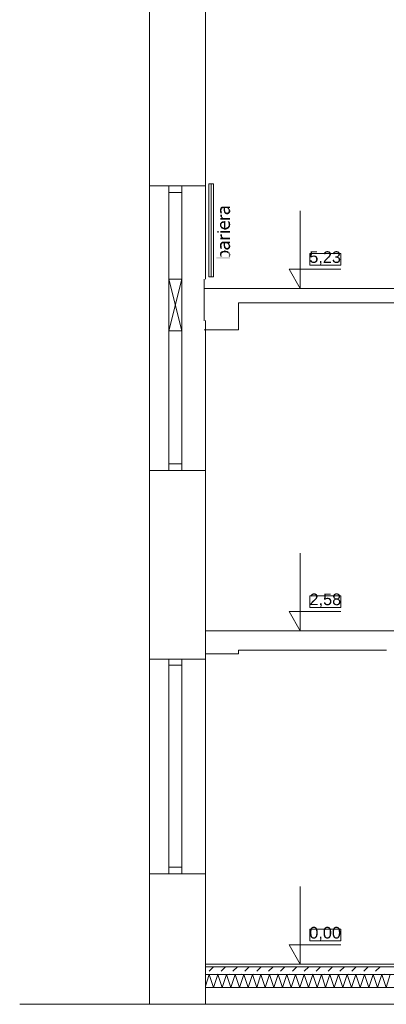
# Model space of a CAD drawing. Header units: millimetres. Extents: x 204754 to 499005, y -178579 to -103222.
# Tile 170 of 178: x 394268 to 397102, y -138877 to -131257. Entities that reach past the tile are written whole.
import ezdxf

# ---------------------------------------------------------------- set-up
doc = ezdxf.new("R2010")
doc.units = ezdxf.units.MM
doc.header["$MEASUREMENT"] = 0
doc.layers.get('0').update_dxf_attribs({"color": 252, "lineweight": 5})
for name, color, linetype, lineweight in [('Nowe_220-A Ściany', 252, 'Continuous', 5), ('Nowe_220-A Ściany_Nr_pióra__1', 252, 'Continuous', 5), ('Nowe_220-A Ściany_Nr_pióra__141', 252, 'Continuous', 5), ('Nowe_220-A Ściany_Nr_pióra__174', 252, 'Continuous', 5), ('Nowe_299-A Wymiary Opisy_Nr_pióra__7', 252, 'Continuous', 5), ('Nowe_820-G Rysunki Obrazki_Nr_pióra__1', 252, 'Continuous', 5), ('Nowe_820-G Rysunki Obrazki_Nr_pióra__3', 252, 'Continuous', 5)]:
    doc.layers.add(name, color=color, linetype=linetype, lineweight=lineweight)
doc.styles.add('GENERATED_STYLE_4', font='arial.ttf')

# ---------------------------------------------------------------- blocks, each defined once
blk = doc.blocks.new('podkład 20251118')
at = {"layer": 'Nowe_820-G Rysunki Obrazki_Nr_pióra__1', "linetype": 'Continuous', "lineweight": 5}
for points in [[(395816.7, -132734.9), (395816.7, -132747.6), (395819.9, -132747.6), (395819.9, -132757.1), (395832.6, -132757.1), (395832.6, -132750.7), (395829.4, -132750.7), (395829.4, -132738), (395826.2, -132734.9), (395826.2, -132706.3), (395823.1, -132709.4), (395823.1, -132712.6), (395819.9, -132712.6), (395819.9, -132719), (395816.7, -132722.1), (395816.7, -132731.7)], [(395826.2, -132706.3), (395826.2, -132731.7), (395829.4, -132728.5), (395829.4, -132722.1), (395832.6, -132719), (395835.8, -132715.8), (395845.3, -132715.8), (395845.3, -132738), (395848.5, -132741.2), (395848.5, -132750.7), (395851.6, -132750.7), (395851.6, -132753.9), (395854.8, -132715.8), (395873.9, -132715.8), (395877, -132719), (395880.2, -132722.1), (395880.2, -132725.3), (395883.4, -132728.5), (395883.4, -132760.3), (395886.6, -132715.8), (395892.9, -132715.8), (395892.9, -132703.1), (395832.6, -132703.1), (395829.4, -132706.3)], [(395854.8, -132715.8), (395851.6, -132753.9), (395854.8, -132757.1), (395858, -132760.3), (395864.3, -132760.3), (395864.3, -132763.4), (395877, -132763.4), (395877, -132760.3), (395883.4, -132760.3), (395883.4, -132741.2), (395880.2, -132744.4), (395880.2, -132747.6), (395877, -132747.6), (395873.9, -132750.7), (395864.3, -132750.7), (395864.3, -132747.6), (395861.2, -132747.6), (395861.2, -132744.4), (395858, -132744.4), (395858, -132738), (395854.8, -132734.9)], [(395883.4, -132760.3), (395886.6, -132757.1), (395889.8, -132757.1), (395889.8, -132753.9), (395892.9, -132750.7), (395892.9, -132744.4), (395896.1, -132744.4), (395896.1, -132734.9), (395892.9, -132731.7), (395892.9, -132725.3), (395889.8, -132725.3), (395889.8, -132722.1), (395886.6, -132719), (395886.6, -132715.8)], [(395816.7, -132846), (395816.7, -132855.5), (395819.9, -132858.7), (395819.9, -132861.9), (395823.1, -132865.1), (395823.1, -132868.3), (395826.2, -132868.3), (395826.2, -132871.4), (395829.4, -132871.4), (395829.4, -132874.6), (395835.8, -132874.6), (395835.8, -132877.8), (395845.3, -132877.8), (395848.5, -132881), (395864.3, -132881), (395867.5, -132877.8), (395873.9, -132877.8), (395877, -132874.6), (395880.2, -132874.6), (395883.4, -132871.4), (395883.4, -132852.4), (395880.2, -132855.5), (395877, -132858.7), (395877, -132861.9), (395873.9, -132861.9), (395873.9, -132865.1), (395864.3, -132865.1), (395864.3, -132868.3), (395858, -132868.3), (395858, -132814.3), (395851.6, -132814.3), (395848.5, -132817.4), (395848.5, -132868.3), (395845.3, -132868.3), (395842.1, -132865.1), (395835.8, -132865.1), (395835.8, -132861.9), (395832.6, -132861.9), (395829.4, -132858.7), (395829.4, -132855.5), (395826.2, -132852.4), (395826.2, -132823.8), (395823.1, -132823.8), (395823.1, -132827), (395819.9, -132830.1), (395819.9, -132833.3), (395816.7, -132833.3), (395816.7, -132842.8)], [(395819.9, -132769.8), (395819.9, -132782.5), (395823.1, -132782.5), (395823.1, -132785.7), (395826.2, -132788.8), (395829.4, -132792), (395832.6, -132773), (395832.6, -132766.6), (395819.9, -132766.6)], [(395819.9, -132792), (395819.9, -132804.7), (395892.9, -132804.7), (395892.9, -132792), (395838.9, -132792), (395838.9, -132788.8), (395835.8, -132788.8), (395835.8, -132785.7), (395832.6, -132782.5), (395832.6, -132773), (395829.4, -132792)], [(395826.2, -132823.8), (395826.2, -132839.7), (395829.4, -132836.5), (395829.4, -132833.3), (395832.6, -132833.3), (395832.6, -132830.1), (395842.1, -132830.1), (395845.3, -132827), (395848.5, -132827), (395848.5, -132817.4), (395832.6, -132817.4), (395832.6, -132820.6), (395829.4, -132820.6)], [(395873.9, -132817.4), (395877, -132820.6), (395877, -132823.8), (395880.2, -132823.8), (395880.2, -132830.1), (395883.4, -132833.3), (395883.4, -132871.4), (395886.6, -132868.3), (395889.8, -132865.1), (395889.8, -132861.9), (395892.9, -132858.7), (395892.9, -132849.2), (395896.1, -132846), (395896.1, -132839.7), (395892.9, -132836.5), (395892.9, -132827), (395889.8, -132823.8), (395889.8, -132817.4)], [(395807.2, -132906.4), (395807.2, -132893.7), (395794.5, -132893.7), (395794.5, -132906.4)], [(395892.9, -132906.4), (395892.9, -132893.7), (395819.9, -132893.7), (395819.9, -132906.4)], [(395819.9, -132922.2), (395819.9, -132935), (395823.1, -132935), (395823.1, -132938.1), (395826.2, -132941.3), (395829.4, -132944.5), (395832.6, -132925.4), (395832.6, -132919.1), (395819.9, -132919.1)], [(395819.9, -132944.5), (395819.9, -132957.2), (395892.9, -132957.2), (395892.9, -132944.5), (395838.9, -132944.5), (395838.9, -132941.3), (395835.8, -132941.3), (395835.8, -132938.1), (395832.6, -132935), (395832.6, -132925.4), (395829.4, -132944.5)], [(395816.7, -133008), (395816.7, -133020.7), (395819.9, -133020.7), (395819.9, -133030.2), (395832.6, -133030.2), (395832.6, -133023.9), (395829.4, -133023.9), (395829.4, -133011.2), (395826.2, -133008), (395826.2, -132979.4), (395823.1, -132982.6), (395823.1, -132985.8), (395819.9, -132985.8), (395819.9, -132992.1), (395816.7, -132995.3), (395816.7, -133004.8)], [(395826.2, -132979.4), (395826.2, -133004.8), (395829.4, -133001.6), (395829.4, -132995.3), (395832.6, -132992.1), (395835.8, -132988.9), (395845.3, -132988.9), (395845.3, -133011.2), (395848.5, -133014.4), (395848.5, -133023.9), (395851.6, -133023.9), (395851.6, -133027.1), (395854.8, -132988.9), (395873.9, -132988.9), (395877, -132992.1), (395880.2, -132995.3), (395880.2, -132998.5), (395883.4, -133001.6), (395883.4, -133033.4), (395886.6, -132988.9), (395892.9, -132988.9), (395892.9, -132976.2), (395832.6, -132976.2), (395829.4, -132979.4)], [(395829.4, -133049.3), (395826.2, -133052.5), (395829.4, -133074.7), (395829.4, -133068.3), (395832.6, -133065.2), (395832.6, -133062), (395835.8, -133062), (395838.9, -133058.8), (395870.7, -133058.8), (395873.9, -133062), (395877, -133062), (395877, -133065.2), (395880.2, -133065.2), (395880.2, -133068.3), (395883.4, -133068.3), (395883.4, -133052.5), (395880.2, -133052.5), (395877, -133049.3), (395873.9, -133046.1), (395861.2, -133046.1), (395858, -133042.9), (395851.6, -133042.9), (395848.5, -133046.1), (395835.8, -133046.1), (395832.6, -133049.3)], [(395854.8, -132988.9), (395851.6, -133027.1), (395854.8, -133030.2), (395858, -133033.4), (395864.3, -133033.4), (395864.3, -133036.6), (395877, -133036.6), (395877, -133033.4), (395883.4, -133033.4), (395883.4, -133014.4), (395880.2, -133017.5), (395880.2, -133020.7), (395877, -133020.7), (395873.9, -133023.9), (395864.3, -133023.9), (395864.3, -133020.7), (395861.2, -133020.7), (395861.2, -133017.5), (395858, -133017.5), (395858, -133011.2), (395854.8, -133008)], [(395883.4, -133033.4), (395886.6, -133030.2), (395889.8, -133030.2), (395889.8, -133027.1), (395892.9, -133023.9), (395892.9, -133017.5), (395896.1, -133017.5), (395896.1, -133008), (395892.9, -133004.8), (395892.9, -132998.5), (395889.8, -132998.5), (395889.8, -132995.3), (395886.6, -132992.1), (395886.6, -132988.9)], [(395788.1, -133093.8), (395788.1, -133106.5), (395892.9, -133106.5), (395892.9, -133093.8), (395889.8, -133093.8), (395886.6, -133055.6), (395883.4, -133052.5), (395883.4, -133087.4), (395880.2, -133090.6), (395880.2, -133093.8), (395835.8, -133093.8), (395835.8, -133090.6), (395832.6, -133090.6), (395832.6, -133087.4), (395829.4, -133084.2), (395829.4, -133074.7), (395826.2, -133052.5), (395826.2, -133093.8)], [(395816.7, -133071.5), (395816.7, -133081.1), (395819.9, -133084.2), (395819.9, -133087.4), (395823.1, -133090.6), (395823.1, -133093.8), (395826.2, -133093.8), (395826.2, -133052.5), (395823.1, -133055.6), (395819.9, -133055.6), (395819.9, -133062), (395816.7, -133065.2), (395816.7, -133068.3)], [(395886.6, -133055.6), (395889.8, -133093.8), (395892.9, -133090.6), (395892.9, -133084.2), (395896.1, -133081.1), (395896.1, -133071.5), (395892.9, -133068.3), (395892.9, -133065.2), (395889.8, -133062), (395889.8, -133058.8)]]:
    blk.add_hatch(color=252, dxfattribs=at).paths.add_polyline_path(points)
at = {"color": 252, "lineweight": 5}
for p, q in [((396751.6, -133067.2), (396512.2, -133067.2)), ((396512.2, -133067.2), (396512.2, -133157.2)), ((396751.6, -133157.2), (396751.6, -133067.2)), ((396512.2, -133157.2), (396751.6, -133157.2)), ((396751.6, -135716.2), (396512.2, -135716.2)), ((396512.2, -135716.2), (396512.2, -135806.2)), ((396751.6, -135806.2), (396751.6, -135716.2)), ((396512.2, -135806.2), (396751.6, -135806.2)), ((396751.6, -138296.2), (396512.2, -138296.2)), ((396512.2, -138296.2), (396512.2, -138386.2)), ((396751.6, -138386.2), (396751.6, -138296.2)), ((396512.2, -138386.2), (396751.6, -138386.2))]:
    blk.add_line(p, q, dxfattribs=at)
at = {"layer": 'Nowe_220-A Ściany', "color": 252, "linetype": 'Continuous', "lineweight": 5}
for p, q in [((395732.3, -138621.2), (395767.3, -138586.2)), ((395824.2, -138621.2), (395859.2, -138586.2)), ((395916.2, -138621.2), (395951.1, -138586.2)), ((396008.1, -138621.2), (396043.1, -138586.2)), ((396100, -138621.2), (396135, -138586.2)), ((396191.9, -138621.2), (396226.9, -138586.2)), ((396283.9, -138621.2), (396318.8, -138586.2)), ((396375.8, -138621.2), (396410.8, -138586.2)), ((396467.7, -138621.2), (396502.7, -138586.2)), ((396559.6, -138621.2), (396594.6, -138586.2)), ((396651.5, -138621.2), (396686.5, -138586.2)), ((396743.5, -138621.2), (396778.5, -138586.2)), ((396835.4, -138621.2), (396870.4, -138586.2)), ((396927.3, -138621.2), (396962.3, -138586.2)), ((397019.2, -138621.2), (397054.2, -138586.2)), ((395707.3, -138646.2), (395709.3, -138644.2)), ((395799.2, -138646.2), (395801.3, -138644.2)), ((395891.1, -138646.2), (395893.2, -138644.2)), ((395983.1, -138646.2), (395985.1, -138644.2)), ((396075, -138646.2), (396077, -138644.2)), ((396166.9, -138646.2), (396168.9, -138644.2)), ((396258.8, -138646.2), (396260.9, -138644.2)), ((396350.8, -138646.2), (396352.8, -138644.2)), ((396442.7, -138646.2), (396444.7, -138644.2)), ((396534.6, -138646.2), (396536.6, -138644.2)), ((396626.5, -138646.2), (396628.6, -138644.2)), ((396718.5, -138646.2), (396720.5, -138644.2)), ((396810.4, -138646.2), (396812.4, -138644.2)), ((396902.3, -138646.2), (396904.3, -138644.2)), ((396994.2, -138646.2), (396996.3, -138644.2)), ((397086.2, -138646.2), (397088.2, -138644.2))]:
    blk.add_line(p, q, dxfattribs=at)
at = {"layer": 'Nowe_220-A Ściany_Nr_pióra__1', "color": 252, "linetype": 'Continuous', "lineweight": 5}
for p, q in [((401106, -138566.2), (395703.4, -138566.2)), ((395703.4, -138586.2), (395703.4, -138646.2)), ((401106, -138646.2), (395703.4, -138646.2)), ((395703.4, -138646.2), (395703.4, -138746.2)), ((395703.4, -138746.2), (401106, -138746.2))]:
    blk.add_line(p, q, dxfattribs=at)
at = {"layer": 'Nowe_220-A Ściany_Nr_pióra__141', "color": 252, "linetype": 'Continuous', "lineweight": 5}
for p in [(395703.4, -138566.2), (401106, -138586.2)]:
    blk.add_line(p, (395703.4, -138586.2), dxfattribs=at)
at = {"layer": 'Nowe_220-A Ściany_Nr_pióra__174', "color": 252, "linetype": 'Continuous', "lineweight": 5}
for p, q in [((395733.3, -138646.2), (395703.4, -138735.9)), ((395766.7, -138746.2), (395733.3, -138646.2)), ((395800, -138646.2), (395766.7, -138746.2)), ((395833.3, -138746.2), (395800, -138646.2)), ((395866.7, -138646.2), (395833.3, -138746.2)), ((395900, -138746.2), (395866.7, -138646.2)), ((395933.3, -138646.2), (395900, -138746.2)), ((395966.7, -138746.2), (395933.3, -138646.2)), ((396000, -138646.2), (395966.7, -138746.2)), ((396033.3, -138746.2), (396000, -138646.2)), ((396066.7, -138646.2), (396033.3, -138746.2)), ((396100, -138746.2), (396066.7, -138646.2)), ((396133.3, -138646.2), (396100, -138746.2)), ((396166.7, -138746.2), (396133.3, -138646.2)), ((396200, -138646.2), (396166.7, -138746.2)), ((396233.3, -138746.2), (396200, -138646.2)), ((396266.7, -138646.2), (396233.3, -138746.2)), ((396300, -138746.2), (396266.7, -138646.2)), ((396333.3, -138646.2), (396300, -138746.2)), ((396366.7, -138746.2), (396333.3, -138646.2)), ((396400, -138646.2), (396366.7, -138746.2)), ((396433.3, -138746.2), (396400, -138646.2)), ((396466.7, -138646.2), (396433.3, -138746.2)), ((396500, -138746.2), (396466.7, -138646.2)), ((396533.3, -138646.2), (396500, -138746.2)), ((396566.7, -138746.2), (396533.3, -138646.2)), ((396600, -138646.2), (396566.7, -138746.2)), ((396633.3, -138746.2), (396600, -138646.2)), ((396666.7, -138646.2), (396633.3, -138746.2)), ((396700, -138746.2), (396666.7, -138646.2)), ((396733.3, -138646.2), (396700, -138746.2)), ((396766.7, -138746.2), (396733.3, -138646.2)), ((396800, -138646.2), (396766.7, -138746.2)), ((396833.3, -138746.2), (396800, -138646.2)), ((396866.7, -138646.2), (396833.3, -138746.2)), ((396900, -138746.2), (396866.7, -138646.2)), ((396933.3, -138646.2), (396900, -138746.2)), ((396966.7, -138746.2), (396933.3, -138646.2)), ((397000, -138646.2), (396966.7, -138746.2)), ((397033.3, -138746.2), (397000, -138646.2)), ((397066.7, -138646.2), (397033.3, -138746.2)), ((397100, -138746.2), (397066.7, -138646.2)), ((397133.3, -138646.2), (397100, -138746.2))]:
    blk.add_line(p, q, dxfattribs=at)
at = {"layer": 'Nowe_299-A Wymiary Opisy_Nr_pióra__7', "color": 252, "linetype": 'Continuous', "lineweight": 5}
for p, q in [((396437.2, -133337.2), (396437.2, -132737.2)), ((396437.2, -133337.2), (396350.2, -133187.2)), ((396350.2, -133187.2), (396437.2, -133187.2)), ((396437.2, -133187.2), (396751.6, -133187.2)), ((396437.2, -133337.2), (396324.7, -133337.2)), ((396437.2, -133337.2), (396549.7, -133337.2)), ((396437.2, -135986.2), (396437.2, -135386.2)), ((396437.2, -135986.2), (396350.2, -135836.2)), ((396350.2, -135836.2), (396437.2, -135836.2)), ((396437.2, -135836.2), (396751.6, -135836.2)), ((396437.2, -135986.2), (396324.7, -135986.2)), ((396437.2, -135986.2), (396549.7, -135986.2)), ((396437.2, -138566.2), (396437.2, -137966.2)), ((396437.2, -138566.2), (396350.2, -138416.2)), ((396350.2, -138416.2), (396437.2, -138416.2)), ((396437.2, -138416.2), (396751.6, -138416.2)), ((396437.2, -138566.2), (396324.7, -138566.2)), ((396437.2, -138566.2), (396549.7, -138566.2))]:
    blk.add_line(p, q, dxfattribs=at)
at = {"layer": 'Nowe_820-G Rysunki Obrazki_Nr_pióra__3', "color": 252, "linetype": 'Continuous', "lineweight": 5}
for p, q in [((395271.5, -130689.4), (395271.5, -132544.3)), ((395703.4, -130689.4), (395703.4, -132544.3)), ((395703.4, -132544.3), (395271.5, -132544.3)), ((395271.5, -134745.3), (395271.5, -132544.3)), ((395420.8, -134745.3), (395420.8, -132544.3)), ((395522.4, -134745.3), (395522.4, -132544.3)), ((395703.4, -133265.3), (395703.4, -132544.3)), ((395728.9, -133246.2), (395728.9, -132528.4)), ((395728.9, -132528.4), (395767, -132528.4)), ((395747.9, -132528.4), (395747.9, -133246.2)), ((395767, -132528.4), (395767, -133246.2)), ((395522.4, -132595.1), (395423.9, -132595.1)), ((395522.4, -133265.3), (395420.8, -133265.3)), ((395420.8, -133665.5), (395522.4, -133265.3)), ((395420.8, -133265.3), (395522.4, -133665.5)), ((395693.9, -133587), (395693.9, -133266.2)), ((395767, -133246.2), (395728.9, -133246.2)), ((395693.9, -133337.2), (397961.7, -133337.2)), ((397742.5, -133448.4), (395960.7, -133448.4)), ((395960.7, -133448.4), (395960.7, -133658)), ((395960.7, -133658), (395693.9, -133658)), ((395703.4, -134745.3), (395703.4, -133586.1)), ((395522.4, -133665.5), (395420.8, -133665.5)), ((395522.4, -134694.5), (395423.9, -134694.5)), ((395271.5, -134745.3), (395271.5, -136206.4)), ((395703.4, -134745.3), (395271.5, -134745.3)), ((395703.4, -134745.3), (395703.4, -136206.4)), ((397273.8, -135986.2), (395703.4, -135986.2)), ((395960.7, -136164.1), (395703.4, -136164.1)), ((397104.1, -136135.5), (395960.7, -136135.5)), ((395960.7, -136135.5), (395960.7, -136164.1)), ((395703.4, -136206.4), (395271.5, -136206.4)), ((395271.5, -137867.5), (395271.5, -136206.4)), ((395420.8, -137867.5), (395420.8, -136206.4)), ((395522.4, -137867.5), (395522.4, -136206.4)), ((395703.4, -137867.5), (395703.4, -136206.4)), ((395522.4, -136254), (395420.8, -136254)), ((395522.4, -137816.7), (395423.9, -137816.7)), ((395271.5, -137867.5), (395271.5, -138877.5)), ((395703.4, -137867.5), (395271.5, -137867.5)), ((395703.4, -137867.5), (395703.4, -138877.5)), ((395703.4, -138566.2), (400559.7, -138566.2)), ((394267.8, -138877.5), (412241.6, -138877.5))]:
    blk.add_line(p, q, dxfattribs=at)
at = {"layer": 'Nowe_299-A Wymiary Opisy_Nr_pióra__7', "color": 252, "lineweight": 5, "style": 'GENERATED_STYLE_4'}
for s, p in [('5,23', (396506.9, -133139.2)), ('2,58', (396508.5, -135788.2)), ('0,00', (396506.9, -138368.2))]:
    blk.add_text(s, height=90, dxfattribs=at).set_placement(p)

msp = doc.modelspace()

# ---------------------------------------------------------------- block references
msp.add_blockref('podkład 20251118', (0, 0))

doc.saveas('drawing.dxf')
